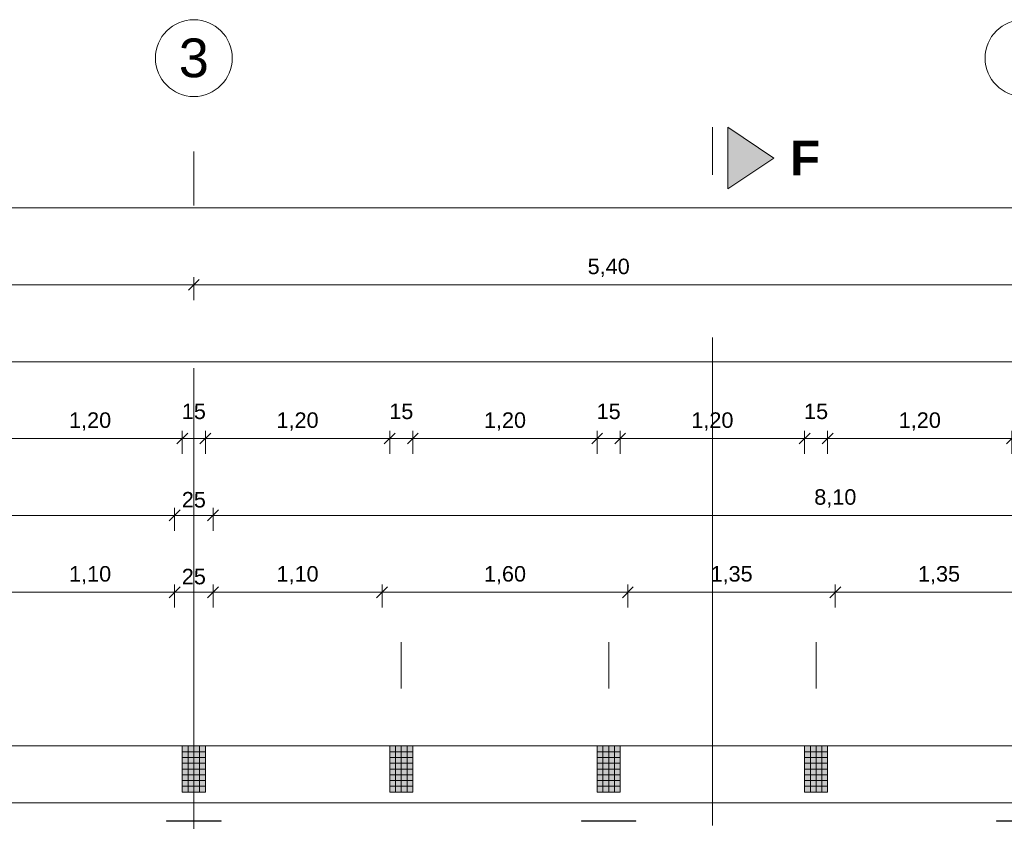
# Model space of a CAD drawing. Header units: metres. Extents: x -49 to 152, y -127 to 99.
# Tile 133 of 177: x -11.93 to -5.52, y 0.19 to 5.4. Entities that reach past the tile are written whole.
import ezdxf

# ---------------------------------------------------------------- set-up
doc = ezdxf.new("R2010")
doc.units = ezdxf.units.M
doc.header["$PDMODE"] = 1
doc.header["$PDSIZE"] = -2
doc.linetypes.add('Achsen 01', pattern=[5.291531, 3.175, -1.058062, 0.352704, -0.705764])
doc.linetypes.add('Raster 01', pattern=[2, 1, -1])
doc.layers.get('0').update_dxf_attribs({"lineweight": 25})
for name, color, linetype, lineweight, true_color in [('014_Fassadenarbeiten-000 Aufsicht Betonfertigteile', 7, 'Continuous', 9, 0xc0c0c0), ('032_Metallarbeiten-Fenster', 7, 'Continuous', 13, 0x444444), ('AV1-Achsen', 1, 'Achsen 01', 18, 0xff0000), ('AV1-Raster', 7, 'Raster 01', 9, 0xa6a6a6)]:
    doc.layers.add(name, color=color, linetype=linetype, lineweight=lineweight, true_color=true_color)
for name, color, linetype, lineweight in [('014_Fassadenarbeiten-330 Betonfertigteile vertikal', 7, 'Continuous', 9), ('_1.35m (3D)', 7, 'Continuous', 9), ('_GRU (2D)', 7, 'Continuous', 9), ('_OG 3 (2D)', 7, 'Continuous', 9), ('AV1-Schnitt Achsen', 7, 'Achsen 01', 18), ('Bemaßung-Bemaßung', 7, 'Continuous', 9)]:
    doc.layers.add(name, color=color, linetype=linetype, lineweight=lineweight)
doc.layers.get('0').freeze()
doc.styles.add('Arial', font='arial.ttf')
doc.styles.add('Arial (bold)', font='arialbd.ttf')
doc.dimstyles.new('COE 50', dxfattribs={"dimtxt": 100.872396, "dimasz": 0.001414, "dimexe": 0.001, "dimexo": 0.01, "dimgap": 0.001, "dimtad": 1, "dimdec": 3, "dimtxsty": 'Arial', "dimblk": 'VW_SLASH-3', "dimblk1": 'VW_SLASH-3', "dimblk2": 'VW_SLASH-3', "dimcen": 0, "dimadec": 3, "dimazin": 0, "dimtfac": 0.8, "dimtdec": 3, "dimtix": 1, "dimtmove": 0, "dimatfit": 0, "dimldrblk": 'VW_SLASH-2', "dimfxl": 0.002, "dimfxlon": 1, "dimfrac": 2, "dimtolj": 1, "dimarcsym": 0})
pattern_1 = [(-90, (0, 0), (0.0375, 0), [])]
pattern_2 = [(0, (0, 0), (2e-18, -0.0375), [])]

# ---------------------------------------------------------------- blocks, each defined once
blk = doc.blocks.new('Group-4')
at = {"layer": 'AV1-Raster'}
for p, q in [((-10.8, -22.95), (-10.8, 1.35)), ((-9.45, -22.95), (-9.45, 1.35)), ((-8.1, -22.95), (-8.1, 1.35)), ((-6.75, -22.95), (-6.75, 1.35))]:
    blk.add_line(p, q, dxfattribs=at)
blk = doc.blocks.new('1.35m (3D)')
at = {"layer": 'AV1-Raster', "color": 7}
blk.add_blockref('Group-4', (0, 0), dxfattribs=at)
blk = doc.blocks.new('VW_SLASH-3')
at = {"color": 0, "linetype": 'ByBlock', "lineweight": -2, "transparency": 16777216}
blk.add_line((0, 0), (-1, 0), dxfattribs=at)
at = {"color": 0, "linetype": 'Continuous', "lineweight": 15, "transparency": 16777216, "flags": 128}
blk.add_lwpolyline([(0.5, 0.5), (-0.5, -0.5)], dxfattribs=at)
blk = doc.blocks.new('*D601')
at = {"layer": 'Bemaßung-Bemaßung', "color": 0, "lineweight": -2}
for p, q in [((-39.825, 3.075), (-39.825, 3.225)), ((0.675, 3.075), (0.675, 3.225)), ((-39.7543, 3.175), (0.6043, 3.175))]:
    blk.add_line(p, q, dxfattribs=at)
at = {"layer": 'Defpoints', "color": 0}
for p in [(0.675, 3.175), (-39.825, 0), (0.675, 0)]:
    blk.add_point(p, dxfattribs=at)
at = {"layer": 'Bemaßung-Bemaßung', "color": 0, "lineweight": -2, "xscale": 0.070693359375, "yscale": 0.070693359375, "zscale": 0.070693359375, "rotation": 180}
blk.add_blockref('VW_SLASH-3', (-39.825, 3.175), dxfattribs=at)
at = {"layer": 'Bemaßung-Bemaßung', "color": 0, "lineweight": -2, "xscale": 0.070693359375, "yscale": 0.070693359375, "zscale": 0.070693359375}
blk.add_blockref('VW_SLASH-3', (0.675, 3.175), dxfattribs=at)
at = {"layer": 'Bemaßung-Bemaßung', "color": 0, "insert": (-19.575, 3.2856), "char_height": 0.10087, "attachment_point": 5, "style": 'Arial'}
blk.add_mtext('\\A1;40,50', dxfattribs=at)
blk = doc.blocks.new('VW_SLASH-2')
at = {"color": 0, "linetype": 'ByBlock', "lineweight": -2, "transparency": 16777216}
blk.add_line((0, 0), (-1, 0), dxfattribs=at)
at = {"color": 0, "linetype": 'Continuous', "lineweight": 15, "transparency": 16777216, "flags": 128}
blk.add_lwpolyline([(0.5, 0.5), (-0.5, -0.5)], dxfattribs=at)
blk = doc.blocks.new('*D606')
at = {"layer": 'Bemaßung-Bemaßung', "color": 0, "lineweight": -2}
for p, q in [((-16.2, 3.575), (-16.2, 3.725)), ((-10.8, 3.575), (-10.8, 3.725)), ((-10.8707, 3.675), (-16.1293, 3.675))]:
    blk.add_line(p, q, dxfattribs=at)
at = {"layer": 'Defpoints', "color": 0}
for p in [(-16.2, 3.675), (-16.2, 0), (-10.8, 0)]:
    blk.add_point(p, dxfattribs=at)
at = {"layer": 'Bemaßung-Bemaßung', "color": 0, "lineweight": -2, "xscale": 0.070693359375, "yscale": 0.070693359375, "zscale": 0.070693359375, "rotation": 180}
blk.add_blockref('VW_SLASH-3', (-16.2, 3.675), dxfattribs=at)
at = {"layer": 'Bemaßung-Bemaßung', "color": 0, "lineweight": -2, "xscale": 0.070693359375, "yscale": 0.070693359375, "zscale": 0.070693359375}
blk.add_blockref('VW_SLASH-3', (-10.8, 3.675), dxfattribs=at)
at = {"layer": 'Bemaßung-Bemaßung', "color": 0, "insert": (-13.5, 3.7856), "char_height": 0.10087, "attachment_point": 5, "style": 'Arial'}
blk.add_mtext('\\A1;5,40', dxfattribs=at)
blk = doc.blocks.new('*D607')
at = {"layer": 'Bemaßung-Bemaßung', "color": 0, "lineweight": -2}
for p, q in [((-10.8, 3.575), (-10.8, 3.725)), ((-5.4, 3.575), (-5.4, 3.725)), ((-5.4707, 3.675), (-10.7293, 3.675))]:
    blk.add_line(p, q, dxfattribs=at)
at = {"layer": 'Defpoints', "color": 0}
for p in [(-10.8, 3.675), (-10.8, 0), (-5.4, 0)]:
    blk.add_point(p, dxfattribs=at)
at = {"layer": 'Bemaßung-Bemaßung', "color": 0, "lineweight": -2, "xscale": 0.070693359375, "yscale": 0.070693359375, "zscale": 0.070693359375}
for p, rotation in [((-10.8, 3.675), 180), ((-5.4, 3.675), 360)]:
    blk.add_blockref('VW_SLASH-3', p, dxfattribs=dict(at, rotation=rotation))
at = {"layer": 'Bemaßung-Bemaßung', "color": 0, "insert": (-8.1, 3.7856), "char_height": 0.10087, "attachment_point": 5, "style": 'Arial'}
blk.add_mtext('\\A1;5,40', dxfattribs=at)
blk = doc.blocks.new('*D609')
at = {"layer": 'Bemaßung-Bemaßung', "color": 0, "lineweight": -2}
for p, q in [((-39.15, 4.075), (-39.15, 4.225)), ((-39.0793, 4.175), (-0.0707, 4.175)), ((0, 4.075), (0, 4.225))]:
    blk.add_line(p, q, dxfattribs=at)
at = {"layer": 'Defpoints', "color": 0}
for p in [(0, 4.175), (-39.15, 0), (0, 0)]:
    blk.add_point(p, dxfattribs=at)
at = {"layer": 'Bemaßung-Bemaßung', "color": 0, "lineweight": -2, "xscale": 0.070693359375, "yscale": 0.070693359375, "zscale": 0.070693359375, "rotation": 180}
blk.add_blockref('VW_SLASH-3', (-39.15, 4.175), dxfattribs=at)
at = {"layer": 'Bemaßung-Bemaßung', "color": 0, "lineweight": -2, "xscale": 0.070693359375, "yscale": 0.070693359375, "zscale": 0.070693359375}
blk.add_blockref('VW_SLASH-3', (0, 4.175), dxfattribs=at)
at = {"layer": 'Bemaßung-Bemaßung', "color": 0, "insert": (-19.575, 4.3159), "char_height": 0.15131, "attachment_point": 5, "style": 'Arial'}
blk.add_mtext('\\A1;39,15', dxfattribs=at)
blk = doc.blocks.new('*D620')
at = {"layer": 'Bemaßung-Bemaßung', "color": 0, "linetype": 'Continuous', "lineweight": -2}
for p, q in [((-5.475, 2.575), (-5.475, 2.725)), ((-5.325, 2.575), (-5.325, 2.725)), ((-5.5457, 2.675), (-5.6164, 2.675)), ((-5.475, 2.675), (-5.325, 2.675)), ((-5.2543, 2.675), (-5.1836, 2.675))]:
    blk.add_line(p, q, dxfattribs=at)
at = {"layer": 'Defpoints', "color": 0}
for p in [(-5.325, 2.675), (-5.475, 0.675), (-5.325, 0.675)]:
    blk.add_point(p, dxfattribs=at)
at = {"layer": 'Bemaßung-Bemaßung', "color": 0, "lineweight": -2, "xscale": 0.070693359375, "yscale": 0.070693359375, "zscale": 0.070693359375}
blk.add_blockref('VW_SLASH-3', (-5.475, 2.675), dxfattribs=at)
at = {"layer": 'Bemaßung-Bemaßung', "color": 0, "lineweight": -2, "xscale": 0.070693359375, "yscale": 0.070693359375, "zscale": 0.070693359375, "rotation": 180}
blk.add_blockref('VW_SLASH-3', (-5.325, 2.675), dxfattribs=at)
at = {"layer": 'Bemaßung-Bemaßung', "color": 0, "insert": (-5.4, 2.8515), "char_height": 0.10087, "attachment_point": 5, "style": 'Arial'}
blk.add_mtext('\\A1;15', dxfattribs=at)
blk = doc.blocks.new('*D621')
at = {"layer": 'Bemaßung-Bemaßung', "color": 0, "linetype": 'Continuous', "lineweight": -2}
for p, q in [((-6.675, 2.575), (-6.675, 2.725)), ((-5.475, 2.575), (-5.475, 2.725)), ((-6.6043, 2.675), (-5.5457, 2.675))]:
    blk.add_line(p, q, dxfattribs=at)
at = {"layer": 'Defpoints', "color": 0}
for p in [(-5.475, 2.675), (-6.675, 0.675), (-5.475, 0.675)]:
    blk.add_point(p, dxfattribs=at)
at = {"layer": 'Bemaßung-Bemaßung', "color": 0, "lineweight": -2, "xscale": 0.070693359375, "yscale": 0.070693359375, "zscale": 0.070693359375, "rotation": 180}
blk.add_blockref('VW_SLASH-3', (-6.675, 2.675), dxfattribs=at)
at = {"layer": 'Bemaßung-Bemaßung', "color": 0, "lineweight": -2, "xscale": 0.070693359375, "yscale": 0.070693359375, "zscale": 0.070693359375}
blk.add_blockref('VW_SLASH-3', (-5.475, 2.675), dxfattribs=at)
at = {"layer": 'Bemaßung-Bemaßung', "color": 0, "insert": (-6.075, 2.7856), "char_height": 0.10087, "attachment_point": 5, "style": 'Arial'}
blk.add_mtext('\\A1;1,20', dxfattribs=at)
blk = doc.blocks.new('*D622')
at = {"layer": 'Bemaßung-Bemaßung', "color": 0, "linetype": 'Continuous', "lineweight": -2}
for p, q in [((-6.825, 2.575), (-6.825, 2.725)), ((-6.675, 2.575), (-6.675, 2.725)), ((-6.8957, 2.675), (-6.9664, 2.675)), ((-6.825, 2.675), (-6.675, 2.675)), ((-6.6043, 2.675), (-6.5336, 2.675))]:
    blk.add_line(p, q, dxfattribs=at)
at = {"layer": 'Defpoints', "color": 0}
for p in [(-6.675, 2.675), (-6.825, 0.675), (-6.675, 0.675)]:
    blk.add_point(p, dxfattribs=at)
at = {"layer": 'Bemaßung-Bemaßung', "color": 0, "lineweight": -2, "xscale": 0.070693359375, "yscale": 0.070693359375, "zscale": 0.070693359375}
blk.add_blockref('VW_SLASH-3', (-6.825, 2.675), dxfattribs=at)
at = {"layer": 'Bemaßung-Bemaßung', "color": 0, "lineweight": -2, "xscale": 0.070693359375, "yscale": 0.070693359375, "zscale": 0.070693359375, "rotation": 180}
blk.add_blockref('VW_SLASH-3', (-6.675, 2.675), dxfattribs=at)
at = {"layer": 'Bemaßung-Bemaßung', "color": 0, "insert": (-6.75, 2.8515), "char_height": 0.10087, "attachment_point": 5, "style": 'Arial'}
blk.add_mtext('\\A1;15', dxfattribs=at)
blk = doc.blocks.new('*D623')
at = {"layer": 'Bemaßung-Bemaßung', "color": 0, "linetype": 'Continuous', "lineweight": -2}
for p, q in [((-8.025, 2.575), (-8.025, 2.725)), ((-6.825, 2.575), (-6.825, 2.725)), ((-7.9543, 2.675), (-6.8957, 2.675))]:
    blk.add_line(p, q, dxfattribs=at)
at = {"layer": 'Defpoints', "color": 0}
for p in [(-6.825, 2.675), (-8.025, 0.675), (-6.825, 0.675)]:
    blk.add_point(p, dxfattribs=at)
at = {"layer": 'Bemaßung-Bemaßung', "color": 0, "lineweight": -2, "xscale": 0.070693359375, "yscale": 0.070693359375, "zscale": 0.070693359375, "rotation": 180}
blk.add_blockref('VW_SLASH-3', (-8.025, 2.675), dxfattribs=at)
at = {"layer": 'Bemaßung-Bemaßung', "color": 0, "lineweight": -2, "xscale": 0.070693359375, "yscale": 0.070693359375, "zscale": 0.070693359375}
blk.add_blockref('VW_SLASH-3', (-6.825, 2.675), dxfattribs=at)
at = {"layer": 'Bemaßung-Bemaßung', "color": 0, "insert": (-7.425, 2.7856), "char_height": 0.10087, "attachment_point": 5, "style": 'Arial'}
blk.add_mtext('\\A1;1,20', dxfattribs=at)
blk = doc.blocks.new('*D624')
at = {"layer": 'Bemaßung-Bemaßung', "color": 0, "linetype": 'Continuous', "lineweight": -2}
for p, q in [((-8.175, 2.575), (-8.175, 2.725)), ((-8.025, 2.575), (-8.025, 2.725)), ((-8.2457, 2.675), (-8.3164, 2.675)), ((-8.175, 2.675), (-8.025, 2.675)), ((-7.9543, 2.675), (-7.8836, 2.675))]:
    blk.add_line(p, q, dxfattribs=at)
at = {"layer": 'Defpoints', "color": 0}
for p in [(-8.025, 2.675), (-8.175, 0.675), (-8.025, 0.675)]:
    blk.add_point(p, dxfattribs=at)
at = {"layer": 'Bemaßung-Bemaßung', "color": 0, "lineweight": -2, "xscale": 0.070693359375, "yscale": 0.070693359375, "zscale": 0.070693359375}
blk.add_blockref('VW_SLASH-3', (-8.175, 2.675), dxfattribs=at)
at = {"layer": 'Bemaßung-Bemaßung', "color": 0, "lineweight": -2, "xscale": 0.070693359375, "yscale": 0.070693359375, "zscale": 0.070693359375, "rotation": 180}
blk.add_blockref('VW_SLASH-3', (-8.025, 2.675), dxfattribs=at)
at = {"layer": 'Bemaßung-Bemaßung', "color": 0, "insert": (-8.1, 2.8515), "char_height": 0.10087, "attachment_point": 5, "style": 'Arial'}
blk.add_mtext('\\A1;15', dxfattribs=at)
blk = doc.blocks.new('*D625')
at = {"layer": 'Bemaßung-Bemaßung', "color": 0, "linetype": 'Continuous', "lineweight": -2}
for p, q in [((-9.375, 2.575), (-9.375, 2.725)), ((-8.175, 2.575), (-8.175, 2.725)), ((-9.3043, 2.675), (-8.2457, 2.675))]:
    blk.add_line(p, q, dxfattribs=at)
at = {"layer": 'Defpoints', "color": 0}
for p in [(-8.175, 2.675), (-9.375, 0.675), (-8.175, 0.675)]:
    blk.add_point(p, dxfattribs=at)
at = {"layer": 'Bemaßung-Bemaßung', "color": 0, "lineweight": -2, "xscale": 0.070693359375, "yscale": 0.070693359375, "zscale": 0.070693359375, "rotation": 180}
blk.add_blockref('VW_SLASH-3', (-9.375, 2.675), dxfattribs=at)
at = {"layer": 'Bemaßung-Bemaßung', "color": 0, "lineweight": -2, "xscale": 0.070693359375, "yscale": 0.070693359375, "zscale": 0.070693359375}
blk.add_blockref('VW_SLASH-3', (-8.175, 2.675), dxfattribs=at)
at = {"layer": 'Bemaßung-Bemaßung', "color": 0, "insert": (-8.775, 2.7856), "char_height": 0.10087, "attachment_point": 5, "style": 'Arial'}
blk.add_mtext('\\A1;1,20', dxfattribs=at)
blk = doc.blocks.new('*D626')
at = {"layer": 'Bemaßung-Bemaßung', "color": 0, "linetype": 'Continuous', "lineweight": -2}
for p, q in [((-9.525, 2.575), (-9.525, 2.725)), ((-9.375, 2.575), (-9.375, 2.725)), ((-9.5957, 2.675), (-9.6664, 2.675)), ((-9.525, 2.675), (-9.375, 2.675)), ((-9.3043, 2.675), (-9.2336, 2.675))]:
    blk.add_line(p, q, dxfattribs=at)
at = {"layer": 'Defpoints', "color": 0}
for p in [(-9.375, 2.675), (-9.525, 0.675), (-9.375, 0.675)]:
    blk.add_point(p, dxfattribs=at)
at = {"layer": 'Bemaßung-Bemaßung', "color": 0, "lineweight": -2, "xscale": 0.070693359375, "yscale": 0.070693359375, "zscale": 0.070693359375}
blk.add_blockref('VW_SLASH-3', (-9.525, 2.675), dxfattribs=at)
at = {"layer": 'Bemaßung-Bemaßung', "color": 0, "lineweight": -2, "xscale": 0.070693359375, "yscale": 0.070693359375, "zscale": 0.070693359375, "rotation": 180}
blk.add_blockref('VW_SLASH-3', (-9.375, 2.675), dxfattribs=at)
at = {"layer": 'Bemaßung-Bemaßung', "color": 0, "insert": (-9.45, 2.8515), "char_height": 0.10087, "attachment_point": 5, "style": 'Arial'}
blk.add_mtext('\\A1;15', dxfattribs=at)
blk = doc.blocks.new('*D627')
at = {"layer": 'Bemaßung-Bemaßung', "color": 0, "linetype": 'Continuous', "lineweight": -2}
for p, q in [((-10.725, 2.575), (-10.725, 2.725)), ((-9.525, 2.575), (-9.525, 2.725)), ((-10.6543, 2.675), (-9.5957, 2.675))]:
    blk.add_line(p, q, dxfattribs=at)
at = {"layer": 'Defpoints', "color": 0}
for p in [(-9.525, 2.675), (-10.725, 0.675), (-9.525, 0.675)]:
    blk.add_point(p, dxfattribs=at)
at = {"layer": 'Bemaßung-Bemaßung', "color": 0, "lineweight": -2, "xscale": 0.070693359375, "yscale": 0.070693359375, "zscale": 0.070693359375, "rotation": 180}
blk.add_blockref('VW_SLASH-3', (-10.725, 2.675), dxfattribs=at)
at = {"layer": 'Bemaßung-Bemaßung', "color": 0, "lineweight": -2, "xscale": 0.070693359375, "yscale": 0.070693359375, "zscale": 0.070693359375}
blk.add_blockref('VW_SLASH-3', (-9.525, 2.675), dxfattribs=at)
at = {"layer": 'Bemaßung-Bemaßung', "color": 0, "insert": (-10.125, 2.7856), "char_height": 0.10087, "attachment_point": 5, "style": 'Arial'}
blk.add_mtext('\\A1;1,20', dxfattribs=at)
blk = doc.blocks.new('*D628')
at = {"layer": 'Bemaßung-Bemaßung', "color": 0, "linetype": 'Continuous', "lineweight": -2}
for p, q in [((-10.875, 2.575), (-10.875, 2.725)), ((-10.725, 2.575), (-10.725, 2.725)), ((-10.9457, 2.675), (-11.0164, 2.675)), ((-10.875, 2.675), (-10.725, 2.675)), ((-10.6543, 2.675), (-10.5836, 2.675))]:
    blk.add_line(p, q, dxfattribs=at)
at = {"layer": 'Defpoints', "color": 0}
for p in [(-10.725, 2.675), (-10.875, 0.675), (-10.725, 0.675)]:
    blk.add_point(p, dxfattribs=at)
at = {"layer": 'Bemaßung-Bemaßung', "color": 0, "lineweight": -2, "xscale": 0.070693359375, "yscale": 0.070693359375, "zscale": 0.070693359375}
blk.add_blockref('VW_SLASH-3', (-10.875, 2.675), dxfattribs=at)
at = {"layer": 'Bemaßung-Bemaßung', "color": 0, "lineweight": -2, "xscale": 0.070693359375, "yscale": 0.070693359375, "zscale": 0.070693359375, "rotation": 180}
blk.add_blockref('VW_SLASH-3', (-10.725, 2.675), dxfattribs=at)
at = {"layer": 'Bemaßung-Bemaßung', "color": 0, "insert": (-10.8, 2.8515), "char_height": 0.10087, "attachment_point": 5, "style": 'Arial'}
blk.add_mtext('\\A1;15', dxfattribs=at)
blk = doc.blocks.new('*D629')
at = {"layer": 'Bemaßung-Bemaßung', "color": 0, "linetype": 'Continuous', "lineweight": -2}
for p, q in [((-12.075, 2.575), (-12.075, 2.725)), ((-10.875, 2.575), (-10.875, 2.725)), ((-12.0043, 2.675), (-10.9457, 2.675))]:
    blk.add_line(p, q, dxfattribs=at)
at = {"layer": 'Defpoints', "color": 0}
for p in [(-10.875, 2.675), (-12.075, 0.675), (-10.875, 0.675)]:
    blk.add_point(p, dxfattribs=at)
at = {"layer": 'Bemaßung-Bemaßung', "color": 0, "lineweight": -2, "xscale": 0.070693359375, "yscale": 0.070693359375, "zscale": 0.070693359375, "rotation": 180}
blk.add_blockref('VW_SLASH-3', (-12.075, 2.675), dxfattribs=at)
at = {"layer": 'Bemaßung-Bemaßung', "color": 0, "lineweight": -2, "xscale": 0.070693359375, "yscale": 0.070693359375, "zscale": 0.070693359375}
blk.add_blockref('VW_SLASH-3', (-10.875, 2.675), dxfattribs=at)
at = {"layer": 'Bemaßung-Bemaßung', "color": 0, "insert": (-11.475, 2.7856), "char_height": 0.10087, "attachment_point": 5, "style": 'Arial'}
blk.add_mtext('\\A1;1,20', dxfattribs=at)
blk = doc.blocks.new('*D676')
at = {"layer": 'Bemaßung-Bemaßung', "color": 0, "lineweight": -2}
for p, q in [((-13.375, 2.075), (-13.375, 2.225)), ((-10.925, 2.075), (-10.925, 2.225)), ((-10.9957, 2.175), (-13.3043, 2.175))]:
    blk.add_line(p, q, dxfattribs=at)
at = {"layer": 'Defpoints', "color": 0}
for p in [(-13.375, 2.175), (-13.375, -0.125), (-10.925, -0.125)]:
    blk.add_point(p, dxfattribs=at)
at = {"layer": 'Bemaßung-Bemaßung', "color": 0, "lineweight": -2, "xscale": 0.070693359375, "yscale": 0.070693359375, "zscale": 0.070693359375, "rotation": 180}
blk.add_blockref('VW_SLASH-3', (-13.375, 2.175), dxfattribs=at)
at = {"layer": 'Bemaßung-Bemaßung', "color": 0, "lineweight": -2, "xscale": 0.070693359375, "yscale": 0.070693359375, "zscale": 0.070693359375}
blk.add_blockref('VW_SLASH-3', (-10.925, 2.175), dxfattribs=at)
at = {"layer": 'Bemaßung-Bemaßung', "color": 0, "insert": (-12.15, 2.2856), "char_height": 0.10087, "attachment_point": 5, "style": 'Arial'}
blk.add_mtext('\\A1;2,45', dxfattribs=at)
blk = doc.blocks.new('*D677')
at = {"layer": 'Bemaßung-Bemaßung', "color": 0, "lineweight": -2}
for p, q in [((-10.925, 2.075), (-10.925, 2.225)), ((-10.675, 2.075), (-10.675, 2.225)), ((-10.7457, 2.175), (-10.8543, 2.175))]:
    blk.add_line(p, q, dxfattribs=at)
at = {"layer": 'Defpoints', "color": 0}
for p in [(-10.925, 2.175), (-10.925, -0.125), (-10.675, -0.125)]:
    blk.add_point(p, dxfattribs=at)
at = {"layer": 'Bemaßung-Bemaßung', "color": 0, "lineweight": -2, "xscale": 0.070693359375, "yscale": 0.070693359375, "zscale": 0.070693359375, "rotation": 180}
blk.add_blockref('VW_SLASH-3', (-10.925, 2.175), dxfattribs=at)
at = {"layer": 'Bemaßung-Bemaßung', "color": 0, "lineweight": -2, "xscale": 0.070693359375, "yscale": 0.070693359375, "zscale": 0.070693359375}
blk.add_blockref('VW_SLASH-3', (-10.675, 2.175), dxfattribs=at)
at = {"layer": 'Bemaßung-Bemaßung', "color": 0, "insert": (-10.8, 2.2765), "char_height": 0.10087, "attachment_point": 5, "style": 'Arial'}
blk.add_mtext('\\A1;25', dxfattribs=at)
blk = doc.blocks.new('*D678')
at = {"layer": 'Bemaßung-Bemaßung', "color": 0, "lineweight": -2}
for p, q in [((-10.675, 2.075), (-10.675, 2.225)), ((-2.575, 2.075), (-2.575, 2.225)), ((-2.6457, 2.175), (-10.6043, 2.175))]:
    blk.add_line(p, q, dxfattribs=at)
at = {"layer": 'Defpoints', "color": 0}
for p in [(-10.675, 2.175), (-10.675, -0.125), (-2.575, -0.125)]:
    blk.add_point(p, dxfattribs=at)
at = {"layer": 'Bemaßung-Bemaßung', "color": 0, "lineweight": -2, "xscale": 0.070693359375, "yscale": 0.070693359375, "zscale": 0.070693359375, "rotation": 180}
blk.add_blockref('VW_SLASH-3', (-10.675, 2.175), dxfattribs=at)
at = {"layer": 'Bemaßung-Bemaßung', "color": 0, "lineweight": -2, "xscale": 0.070693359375, "yscale": 0.070693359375, "zscale": 0.070693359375}
blk.add_blockref('VW_SLASH-3', (-2.575, 2.175), dxfattribs=at)
at = {"layer": 'Bemaßung-Bemaßung', "color": 0, "insert": (-6.625, 2.2856), "char_height": 0.10087, "attachment_point": 5, "style": 'Arial'}
blk.add_mtext('\\A1;8,10', dxfattribs=at)
blk = doc.blocks.new('*D777')
at = {"layer": 'Bemaßung-Bemaßung', "color": 0, "linetype": 'Continuous', "lineweight": -2}
for p, q in [((-12.025, 1.575), (-12.025, 1.725)), ((-10.9957, 1.675), (-11.9543, 1.675)), ((-10.925, 1.575), (-10.925, 1.725))]:
    blk.add_line(p, q, dxfattribs=at)
at = {"layer": 'Defpoints', "color": 0}
for p in [(-12.025, 1.675), (-10.925, -0.125), (-12.025, -3.375)]:
    blk.add_point(p, dxfattribs=at)
at = {"layer": 'Bemaßung-Bemaßung', "color": 0, "lineweight": -2, "xscale": 0.070693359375, "yscale": 0.070693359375, "zscale": 0.070693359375, "rotation": 180}
blk.add_blockref('VW_SLASH-3', (-12.025, 1.675), dxfattribs=at)
at = {"layer": 'Bemaßung-Bemaßung', "color": 0, "lineweight": -2, "xscale": 0.070693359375, "yscale": 0.070693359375, "zscale": 0.070693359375}
blk.add_blockref('VW_SLASH-3', (-10.925, 1.675), dxfattribs=at)
at = {"layer": 'Bemaßung-Bemaßung', "color": 0, "insert": (-11.475, 1.7856), "char_height": 0.10087, "attachment_point": 5, "style": 'Arial'}
blk.add_mtext('\\A1;1,10', dxfattribs=at)
blk = doc.blocks.new('*D778')
at = {"layer": 'Bemaßung-Bemaßung', "color": 0, "linetype": 'Continuous', "lineweight": -2}
for p, q in [((-10.925, 1.575), (-10.925, 1.725)), ((-10.7457, 1.675), (-10.8543, 1.675)), ((-10.675, 1.575), (-10.675, 1.725))]:
    blk.add_line(p, q, dxfattribs=at)
at = {"layer": 'Defpoints', "color": 0}
for p in [(-10.925, 1.675), (-10.925, -0.125), (-10.675, -0.125)]:
    blk.add_point(p, dxfattribs=at)
at = {"layer": 'Bemaßung-Bemaßung', "color": 0, "lineweight": -2, "xscale": 0.070693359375, "yscale": 0.070693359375, "zscale": 0.070693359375, "rotation": 180}
blk.add_blockref('VW_SLASH-3', (-10.925, 1.675), dxfattribs=at)
at = {"layer": 'Bemaßung-Bemaßung', "color": 0, "lineweight": -2, "xscale": 0.070693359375, "yscale": 0.070693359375, "zscale": 0.070693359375}
blk.add_blockref('VW_SLASH-3', (-10.675, 1.675), dxfattribs=at)
at = {"layer": 'Bemaßung-Bemaßung', "color": 0, "insert": (-10.8, 1.7765), "char_height": 0.10087, "attachment_point": 5, "style": 'Arial'}
blk.add_mtext('\\A1;25', dxfattribs=at)
blk = doc.blocks.new('*D779')
at = {"layer": 'Bemaßung-Bemaßung', "color": 0, "linetype": 'Continuous', "lineweight": -2}
for p, q in [((-10.675, 1.575), (-10.675, 1.725)), ((-9.6457, 1.675), (-10.6043, 1.675)), ((-9.575, 1.575), (-9.575, 1.725))]:
    blk.add_line(p, q, dxfattribs=at)
at = {"layer": 'Defpoints', "color": 0}
for p in [(-10.675, 1.675), (-10.675, -0.125), (-9.575, -3.375)]:
    blk.add_point(p, dxfattribs=at)
at = {"layer": 'Bemaßung-Bemaßung', "color": 0, "lineweight": -2, "xscale": 0.070693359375, "yscale": 0.070693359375, "zscale": 0.070693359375, "rotation": 180}
blk.add_blockref('VW_SLASH-3', (-10.675, 1.675), dxfattribs=at)
at = {"layer": 'Bemaßung-Bemaßung', "color": 0, "lineweight": -2, "xscale": 0.070693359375, "yscale": 0.070693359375, "zscale": 0.070693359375}
blk.add_blockref('VW_SLASH-3', (-9.575, 1.675), dxfattribs=at)
at = {"layer": 'Bemaßung-Bemaßung', "color": 0, "insert": (-10.125, 1.7856), "char_height": 0.10087, "attachment_point": 5, "style": 'Arial'}
blk.add_mtext('\\A1;1,10', dxfattribs=at)
blk = doc.blocks.new('*D780')
at = {"layer": 'Bemaßung-Bemaßung', "color": 0, "linetype": 'Continuous', "lineweight": -2}
for p, q in [((-9.575, 1.575), (-9.575, 1.725)), ((-8.0457, 1.675), (-9.5043, 1.675)), ((-7.975, 1.575), (-7.975, 1.725))]:
    blk.add_line(p, q, dxfattribs=at)
at = {"layer": 'Defpoints', "color": 0}
for p in [(-9.575, 1.675), (-7.975, -0.125), (-9.575, -3.375)]:
    blk.add_point(p, dxfattribs=at)
at = {"layer": 'Bemaßung-Bemaßung', "color": 0, "lineweight": -2, "xscale": 0.070693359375, "yscale": 0.070693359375, "zscale": 0.070693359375, "rotation": 180}
blk.add_blockref('VW_SLASH-3', (-9.575, 1.675), dxfattribs=at)
at = {"layer": 'Bemaßung-Bemaßung', "color": 0, "lineweight": -2, "xscale": 0.070693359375, "yscale": 0.070693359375, "zscale": 0.070693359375}
blk.add_blockref('VW_SLASH-3', (-7.975, 1.675), dxfattribs=at)
at = {"layer": 'Bemaßung-Bemaßung', "color": 0, "insert": (-8.775, 1.7856), "char_height": 0.10087, "attachment_point": 5, "style": 'Arial'}
blk.add_mtext('\\A1;1,60', dxfattribs=at)
blk = doc.blocks.new('*D781')
at = {"layer": 'Bemaßung-Bemaßung', "color": 0, "linetype": 'Continuous', "lineweight": -2}
for p, q in [((-7.975, 1.575), (-7.975, 1.725)), ((-6.6957, 1.675), (-7.9043, 1.675)), ((-6.625, 1.575), (-6.625, 1.725))]:
    blk.add_line(p, q, dxfattribs=at)
at = {"layer": 'Defpoints', "color": 0}
for p in [(-7.975, 1.675), (-7.975, -0.125), (-6.625, -3.375)]:
    blk.add_point(p, dxfattribs=at)
at = {"layer": 'Bemaßung-Bemaßung', "color": 0, "lineweight": -2, "xscale": 0.070693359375, "yscale": 0.070693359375, "zscale": 0.070693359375, "rotation": 180}
blk.add_blockref('VW_SLASH-3', (-7.975, 1.675), dxfattribs=at)
at = {"layer": 'Bemaßung-Bemaßung', "color": 0, "lineweight": -2, "xscale": 0.070693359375, "yscale": 0.070693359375, "zscale": 0.070693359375}
blk.add_blockref('VW_SLASH-3', (-6.625, 1.675), dxfattribs=at)
at = {"layer": 'Bemaßung-Bemaßung', "color": 0, "insert": (-7.3, 1.7856), "char_height": 0.10087, "attachment_point": 5, "style": 'Arial'}
blk.add_mtext('\\A1;1,35', dxfattribs=at)
blk = doc.blocks.new('*D782')
at = {"layer": 'Bemaßung-Bemaßung', "color": 0, "linetype": 'Continuous', "lineweight": -2}
for p, q in [((-6.625, 1.575), (-6.625, 1.725)), ((-5.3457, 1.675), (-6.5543, 1.675)), ((-5.275, 1.575), (-5.275, 1.725))]:
    blk.add_line(p, q, dxfattribs=at)
at = {"layer": 'Defpoints', "color": 0}
for p in [(-6.625, 1.675), (-5.275, -0.125), (-6.625, -3.375)]:
    blk.add_point(p, dxfattribs=at)
at = {"layer": 'Bemaßung-Bemaßung', "color": 0, "lineweight": -2, "xscale": 0.070693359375, "yscale": 0.070693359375, "zscale": 0.070693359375, "rotation": 180}
blk.add_blockref('VW_SLASH-3', (-6.625, 1.675), dxfattribs=at)
at = {"layer": 'Bemaßung-Bemaßung', "color": 0, "lineweight": -2, "xscale": 0.070693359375, "yscale": 0.070693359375, "zscale": 0.070693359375}
blk.add_blockref('VW_SLASH-3', (-5.275, 1.675), dxfattribs=at)
at = {"layer": 'Bemaßung-Bemaßung', "color": 0, "insert": (-5.95, 1.7856), "char_height": 0.10087, "attachment_point": 5, "style": 'Arial'}
blk.add_mtext('\\A1;1,35', dxfattribs=at)
blk = doc.blocks.new('Group-872')
at = {"layer": 'AV1-Achsen', "linetype": 'Continuous'}
blk.add_circle((-5.4, 5.15), 0.25, dxfattribs=at)
blk = doc.blocks.new('Group-873')
at = {"layer": 'AV1-Achsen'}
blk.add_line((-10.8, -26.5), (-10.8, 4.9), dxfattribs=at)
at = {"layer": 'AV1-Achsen', "linetype": 'Continuous'}
blk.add_circle((-10.8, 5.15), 0.25, dxfattribs=at)
at = {"layer": 'AV1-Achsen', "insert": (-10.8, 5.15), "char_height": 0.2522, "attachment_point": 5, "line_spacing_factor": 0.969122, "style": 'Arial'}
blk.add_mtext('3', dxfattribs=at)
blk = doc.blocks.new('Group-889')
at = {"layer": 'AV1-Schnitt Achsen', "linetype": 'Continuous', "lineweight": 0}
blk.add_hatch(color=7, dxfattribs=at).paths.add_polyline_path([(-7.325, 4.3), (-7.325, 4.7), (-7.025, 4.5)])
at = {"layer": 'AV1-Schnitt Achsen'}
blk.add_line((-7.425, -26.3), (-7.425, 4.7), dxfattribs=at)
at = {"layer": 'AV1-Schnitt Achsen', "linetype": 'Continuous', "flags": 128}
blk.add_lwpolyline([(-7.325, 4.3), (-7.325, 4.7), (-7.025, 4.5)], close=True, dxfattribs=at)
at = {"layer": 'AV1-Schnitt Achsen', "insert": (-6.7247, 4.5), "char_height": 0.227, "attachment_point": 6, "line_spacing_factor": 0.969122, "style": 'Arial (bold)'}
blk.add_mtext('F', dxfattribs=at)
blk = doc.blocks.new('GRU (2D)')
at = {"layer": 'AV1-Achsen', "color": 7}
for name in ['Group-873', 'Group-872']:
    blk.add_blockref(name, (0, 0), dxfattribs=at)
at = {"layer": 'AV1-Schnitt Achsen', "color": 7}
blk.add_blockref('Group-889', (0, 0), dxfattribs=at)
blk = doc.blocks.new('OG 3 (2D)')
at = {"layer": '014_Fassadenarbeiten-330 Betonfertigteile vertikal', "linetype": 'Continuous', "lineweight": 0}
for points in [[(-10.875, 0.675), (-10.725, 0.675), (-10.725, 0.375), (-10.875, 0.375)], [(-9.525, 0.675), (-9.375, 0.675), (-9.375, 0.375), (-9.525, 0.375)], [(-8.175, 0.675), (-8.025, 0.675), (-8.025, 0.375), (-8.175, 0.375)], [(-6.825, 0.675), (-6.675, 0.675), (-6.675, 0.375), (-6.825, 0.375)]]:
    blk.add_hatch(color=9, dxfattribs=at).paths.add_polyline_path(points)
at = {"layer": '014_Fassadenarbeiten-330 Betonfertigteile vertikal', "linetype": 'Continuous', "lineweight": 9}
h = blk.add_hatch(dxfattribs=at)
h.set_pattern_fill('Stahlbetonfertigteil-1', color=8, style=0, pattern_type=2)
h.set_pattern_definition(pattern_1)
h.paths.add_polyline_path([(-10.875, 0.675), (-10.725, 0.675), (-10.725, 0.375), (-10.875, 0.375)])
at = {"layer": '014_Fassadenarbeiten-330 Betonfertigteile vertikal', "linetype": 'Continuous', "lineweight": 13}
h = blk.add_hatch(dxfattribs=at)
h.set_pattern_fill('Stahlbetonfertigteil', color=8, style=0, pattern_type=2)
h.set_pattern_definition(pattern_2)
h.paths.add_polyline_path([(-10.875, 0.675), (-10.725, 0.675), (-10.725, 0.375), (-10.875, 0.375)])
at = {"layer": '014_Fassadenarbeiten-330 Betonfertigteile vertikal', "linetype": 'Continuous', "lineweight": 9}
h = blk.add_hatch(dxfattribs=at)
h.set_pattern_fill('Stahlbetonfertigteil-1', color=8, style=0, pattern_type=2)
h.set_pattern_definition(pattern_1)
h.paths.add_polyline_path([(-9.525, 0.675), (-9.375, 0.675), (-9.375, 0.375), (-9.525, 0.375)])
at = {"layer": '014_Fassadenarbeiten-330 Betonfertigteile vertikal', "linetype": 'Continuous', "lineweight": 13}
h = blk.add_hatch(dxfattribs=at)
h.set_pattern_fill('Stahlbetonfertigteil', color=8, style=0, pattern_type=2)
h.set_pattern_definition(pattern_2)
h.paths.add_polyline_path([(-9.525, 0.675), (-9.375, 0.675), (-9.375, 0.375), (-9.525, 0.375)])
at = {"layer": '014_Fassadenarbeiten-330 Betonfertigteile vertikal', "linetype": 'Continuous', "lineweight": 9}
h = blk.add_hatch(dxfattribs=at)
h.set_pattern_fill('Stahlbetonfertigteil-1', color=8, style=0, pattern_type=2)
h.set_pattern_definition(pattern_1)
h.paths.add_polyline_path([(-8.175, 0.675), (-8.025, 0.675), (-8.025, 0.375), (-8.175, 0.375)])
at = {"layer": '014_Fassadenarbeiten-330 Betonfertigteile vertikal', "linetype": 'Continuous', "lineweight": 13}
h = blk.add_hatch(dxfattribs=at)
h.set_pattern_fill('Stahlbetonfertigteil', color=8, style=0, pattern_type=2)
h.set_pattern_definition(pattern_2)
h.paths.add_polyline_path([(-8.175, 0.675), (-8.025, 0.675), (-8.025, 0.375), (-8.175, 0.375)])
at = {"layer": '014_Fassadenarbeiten-330 Betonfertigteile vertikal', "linetype": 'Continuous', "lineweight": 9}
h = blk.add_hatch(dxfattribs=at)
h.set_pattern_fill('Stahlbetonfertigteil-1', color=8, style=0, pattern_type=2)
h.set_pattern_definition(pattern_1)
h.paths.add_polyline_path([(-6.825, 0.675), (-6.675, 0.675), (-6.675, 0.375), (-6.825, 0.375)])
at = {"layer": '014_Fassadenarbeiten-330 Betonfertigteile vertikal', "linetype": 'Continuous', "lineweight": 13}
h = blk.add_hatch(dxfattribs=at)
h.set_pattern_fill('Stahlbetonfertigteil', color=8, style=0, pattern_type=2)
h.set_pattern_definition(pattern_2)
h.paths.add_polyline_path([(-6.825, 0.675), (-6.675, 0.675), (-6.675, 0.375), (-6.825, 0.375)])
at = {"layer": '032_Metallarbeiten-Fenster', "linetype": 'Continuous', "lineweight": 0, "transparency": 33554687}
for points in [[(-10.6231, 0.185), (-10.9769, 0.185), (-10.9769, 0.187), (-10.6231, 0.187)], [(-7.9231, 0.185), (-8.2769, 0.185), (-8.2769, 0.187), (-7.9231, 0.187)], [(-5.2231, 0.185), (-5.5769, 0.185), (-5.5769, 0.187), (-5.2231, 0.187)]]:
    blk.add_hatch(color=181, dxfattribs=at).paths.add_polyline_path(points)
at = {"layer": '014_Fassadenarbeiten-000 Aufsicht Betonfertigteile', "flags": 128}
blk.add_lwpolyline([(-39.455, 0.305), (0.305, 0.305), (0.675, 0.675), (-39.825, 0.675)], close=True, dxfattribs=at)
at = {"layer": '014_Fassadenarbeiten-330 Betonfertigteile vertikal', "flags": 128}
for points in [[(-10.875, 0.675), (-10.725, 0.675), (-10.725, 0.375), (-10.875, 0.375)], [(-9.525, 0.675), (-9.375, 0.675), (-9.375, 0.375), (-9.525, 0.375)], [(-8.175, 0.675), (-8.025, 0.675), (-8.025, 0.375), (-8.175, 0.375)], [(-6.825, 0.675), (-6.675, 0.675), (-6.675, 0.375), (-6.825, 0.375)]]:
    blk.add_lwpolyline(points, close=True, dxfattribs=at)
at = {"layer": '032_Metallarbeiten-Fenster', "color": 7, "linetype": 'Continuous', "lineweight": 9, "transparency": 33554687, "flags": 128}
for points in [[(-10.6231, 0.185), (-10.9769, 0.185), (-10.9769, 0.187), (-10.6231, 0.187)], [(-7.9231, 0.185), (-8.2769, 0.185), (-8.2769, 0.187), (-7.9231, 0.187)], [(-5.2231, 0.185), (-5.5769, 0.185), (-5.5769, 0.187), (-5.2231, 0.187)]]:
    blk.add_lwpolyline(points, close=True, dxfattribs=at)
at = {"layer": 'Bemaßung-Bemaßung', "color": 1}
dim = blk.add_linear_dim(base=(0, 4.175), p1=(-39.15, 0), p2=(0, 0), text='39,15', dimstyle='COE 50', override={"dimtxt": 0.151309, "dimasz": 0.070693, "dimexe": 0.05, "dimgap": 0.05, "dimpost": '<>', "dimtxsty": 'Arial', "dimtmove": 2, "dimfxl": 0.1}, dxfattribs=at)
dim.commit()
dim.dimension.update_dxf_attribs({"geometry": '*D609', "text_midpoint": (-19.575, 4.3159)})
for p1, p2, picture, middle in [((-10.8, 0), (-16.2, 0), '*D606', (-13.5, 3.7856)), ((-5.4, 0), (-10.8, 0), '*D607', (-8.1, 3.7856))]:
    dim = blk.add_aligned_dim(p1=p1, p2=p2, distance=-3.675, text='5,40', dimstyle='COE 50', override={"dimtxt": 0.100872, "dimasz": 0.070693, "dimexe": 0.05, "dimgap": 0.05, "dimpost": '<>', "dimtxsty": 'Arial', "dimtmove": 2, "dimfxl": 0.1}, dxfattribs=at)
    dim.commit()
    dim.dimension.update_dxf_attribs({"geometry": picture, "text_midpoint": middle})
at = {"layer": 'Bemaßung-Bemaßung'}
for base, p1, p2, text, picture, middle in [((0.675, 3.175), (-39.825, 0), (0.675, 0), '40,50', '*D601', (-19.575, 3.2856)), ((-13.375, 2.175), (-10.925, -0.125), (-13.375, -0.125), '2,45', '*D676', (-12.15, 2.2856)), ((-10.925, 2.175), (-10.675, -0.125), (-10.925, -0.125), '25', '*D677', (-10.8, 2.2765)), ((-10.675, 2.175), (-2.575, -0.125), (-10.675, -0.125), '8,10', '*D678', (-6.625, 2.2856))]:
    dim = blk.add_linear_dim(base=base, p1=p1, p2=p2, text=text, dimstyle='COE 50', override={"dimtxt": 0.100872, "dimasz": 0.070693, "dimexe": 0.05, "dimgap": 0.05, "dimpost": '<>', "dimtxsty": 'Arial', "dimtmove": 2, "dimfxl": 0.1}, dxfattribs=at)
    dim.commit()
    dim.dimension.update_dxf_attribs({"geometry": picture, "text_midpoint": middle})
at = {"layer": 'Bemaßung-Bemaßung', "linetype": 'Continuous'}
for base, p1, p2, text, override, picture, middle in [((-10.725, 2.675), (-10.875, 0.675), (-10.725, 0.675), '15', {"dimtxt": 0.100872, "dimasz": 0.070693, "dimexe": 0.05, "dimgap": 0.05, "dimpost": '<>', "dimtxsty": 'Arial', "dimtix": 0, "dimtmove": 2, "dimfxl": 0.1}, '*D628', (-10.8, 2.8515)), ((-9.375, 2.675), (-9.525, 0.675), (-9.375, 0.675), '15', {"dimtxt": 0.100872, "dimasz": 0.070693, "dimexe": 0.05, "dimgap": 0.05, "dimpost": '<>', "dimtxsty": 'Arial', "dimtix": 0, "dimtmove": 2, "dimfxl": 0.1}, '*D626', (-9.45, 2.8515)), ((-8.025, 2.675), (-8.175, 0.675), (-8.025, 0.675), '15', {"dimtxt": 0.100872, "dimasz": 0.070693, "dimexe": 0.05, "dimgap": 0.05, "dimpost": '<>', "dimtxsty": 'Arial', "dimtix": 0, "dimtmove": 2, "dimfxl": 0.1}, '*D624', (-8.1, 2.8515)), ((-6.675, 2.675), (-6.825, 0.675), (-6.675, 0.675), '15', {"dimtxt": 0.100872, "dimasz": 0.070693, "dimexe": 0.05, "dimgap": 0.05, "dimpost": '<>', "dimtxsty": 'Arial', "dimtix": 0, "dimtmove": 2, "dimfxl": 0.1}, '*D622', (-6.75, 2.8515)), ((-5.325, 2.675), (-5.475, 0.675), (-5.325, 0.675), '15', {"dimtxt": 0.100872, "dimasz": 0.070693, "dimexe": 0.05, "dimgap": 0.05, "dimpost": '<>', "dimtxsty": 'Arial', "dimtix": 0, "dimtmove": 2, "dimfxl": 0.1}, '*D620', (-5.4, 2.8515)), ((-10.875, 2.675), (-12.075, 0.675), (-10.875, 0.675), '1,20', {"dimtxt": 0.100872, "dimasz": 0.070693, "dimexe": 0.05, "dimgap": 0.05, "dimpost": '<>', "dimtxsty": 'Arial', "dimtmove": 2, "dimfxl": 0.1}, '*D629', (-11.475, 2.7856)), ((-9.525, 2.675), (-10.725, 0.675), (-9.525, 0.675), '1,20', {"dimtxt": 0.100872, "dimasz": 0.070693, "dimexe": 0.05, "dimgap": 0.05, "dimpost": '<>', "dimtxsty": 'Arial', "dimtmove": 2, "dimfxl": 0.1}, '*D627', (-10.125, 2.7856)), ((-8.175, 2.675), (-9.375, 0.675), (-8.175, 0.675), '1,20', {"dimtxt": 0.100872, "dimasz": 0.070693, "dimexe": 0.05, "dimgap": 0.05, "dimpost": '<>', "dimtxsty": 'Arial', "dimtmove": 2, "dimfxl": 0.1}, '*D625', (-8.775, 2.7856)), ((-6.825, 2.675), (-8.025, 0.675), (-6.825, 0.675), '1,20', {"dimtxt": 0.100872, "dimasz": 0.070693, "dimexe": 0.05, "dimgap": 0.05, "dimpost": '<>', "dimtxsty": 'Arial', "dimtmove": 2, "dimfxl": 0.1}, '*D623', (-7.425, 2.7856)), ((-5.475, 2.675), (-6.675, 0.675), (-5.475, 0.675), '1,20', {"dimtxt": 0.100872, "dimasz": 0.070693, "dimexe": 0.05, "dimgap": 0.05, "dimpost": '<>', "dimtxsty": 'Arial', "dimtmove": 2, "dimfxl": 0.1}, '*D621', (-6.075, 2.7856)), ((-12.025, 1.675), (-10.925, -0.125), (-12.025, -3.375), '1,10', {"dimtxt": 0.100872, "dimasz": 0.070693, "dimexe": 0.05, "dimgap": 0.05, "dimpost": '<>', "dimtxsty": 'Arial', "dimtmove": 2, "dimfxl": 0.1}, '*D777', (-11.475, 1.7856)), ((-10.925, 1.675), (-10.675, -0.125), (-10.925, -0.125), '25', {"dimtxt": 0.100872, "dimasz": 0.070693, "dimexe": 0.05, "dimgap": 0.05, "dimpost": '<>', "dimtxsty": 'Arial', "dimtmove": 2, "dimfxl": 0.1}, '*D778', (-10.8, 1.7765)), ((-10.675, 1.675), (-9.575, -3.375), (-10.675, -0.125), '1,10', {"dimtxt": 0.100872, "dimasz": 0.070693, "dimexe": 0.05, "dimgap": 0.05, "dimpost": '<>', "dimtxsty": 'Arial', "dimtmove": 2, "dimfxl": 0.1}, '*D779', (-10.125, 1.7856)), ((-9.575, 1.675), (-7.975, -0.125), (-9.575, -3.375), '1,60', {"dimtxt": 0.100872, "dimasz": 0.070693, "dimexe": 0.05, "dimgap": 0.05, "dimpost": '<>', "dimtxsty": 'Arial', "dimtmove": 2, "dimfxl": 0.1}, '*D780', (-8.775, 1.7856)), ((-7.975, 1.675), (-6.625, -3.375), (-7.975, -0.125), '1,35', {"dimtxt": 0.100872, "dimasz": 0.070693, "dimexe": 0.05, "dimgap": 0.05, "dimpost": '<>', "dimtxsty": 'Arial', "dimtmove": 2, "dimfxl": 0.1}, '*D781', (-7.3, 1.7856)), ((-6.625, 1.675), (-5.275, -0.125), (-6.625, -3.375), '1,35', {"dimtxt": 0.100872, "dimasz": 0.070693, "dimexe": 0.05, "dimgap": 0.05, "dimpost": '<>', "dimtxsty": 'Arial', "dimtmove": 2, "dimfxl": 0.1}, '*D782', (-5.95, 1.7856))]:
    dim = blk.add_linear_dim(base=base, p1=p1, p2=p2, text=text, dimstyle='COE 50', override=override, dxfattribs=at)
    dim.commit()
    dim.dimension.update_dxf_attribs({"geometry": picture, "text_midpoint": middle})

msp = doc.modelspace()

# ---------------------------------------------------------------- block references
at = {"layer": '_1.35m (3D)'}
msp.add_blockref('1.35m (3D)', (0, 0), dxfattribs=at)

# ---------------------------------------------------------------- next in the draw order: block references
at = {"layer": '_OG 3 (2D)'}
msp.add_blockref('OG 3 (2D)', (0, 0), dxfattribs=at)

# ---------------------------------------------------------------- next in the draw order: block references
at = {"layer": '_GRU (2D)'}
msp.add_blockref('GRU (2D)', (0, 0), dxfattribs=at)

doc.saveas('drawing.dxf')
